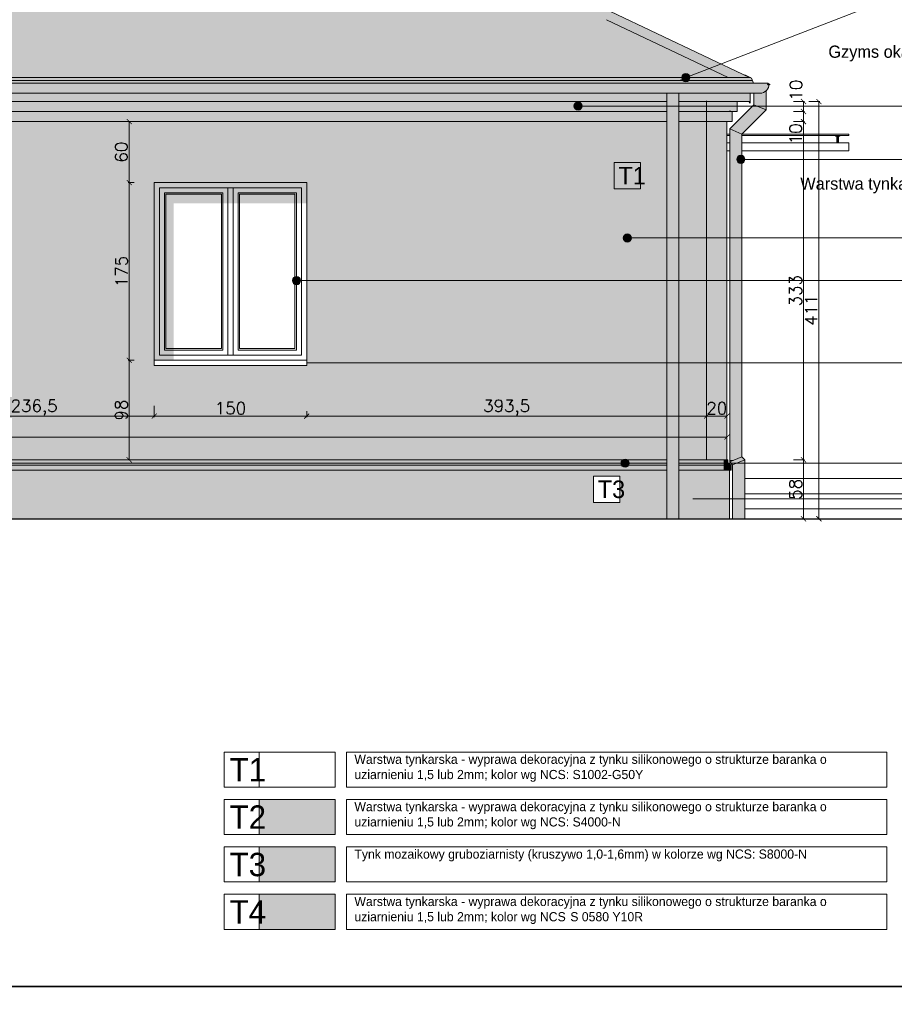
# Model space of a CAD drawing. Header units: millimetres. Extents: x -587 to 358276, y -26688 to 221215.
# Tile 46 of 256: x 4802 to 5663, y 7256 to 8225. Entities that reach past the tile are written whole.
import ezdxf
from ezdxf.lldxf.tags import DXFTag

# ---------------------------------------------------------------- set-up
doc = ezdxf.new("R2010")
doc.units = ezdxf.units.MM
doc.header["$MEASUREMENT"] = 0
doc.layers.add('a3', color=3, linetype='Continuous', lineweight=30, plot=False)
for name, color, linetype, lineweight in [('A_l.widokowa', 250, 'Continuous', 18), ('l. przekrojowa', 1, 'Continuous', 30), ('l.przerywana', 104, 'ICAD_ISO03W100', 5), ('l.widokowa', 140, 'Continuous', 15), ('l.wypełnien', 253, 'Continuous', 5), ('wymiarowanie', 176, 'Continuous', 9)]:
    doc.layers.add(name, color=color, linetype=linetype, lineweight=lineweight)
doc.styles.add('styl2', font='simplex.shx')
tags = doc.linetypes.add('ICAD_ISO03W100', pattern=[30, 12, -18]).pattern_tags.tags
tags[6:7] = [DXFTag(74, 4), DXFTag(75, 0), DXFTag(340, '0'), DXFTag(46, 1.0), DXFTag(50, 0.0), DXFTag(44, 0.0), DXFTag(45, 0.0)]
tags[4:5] = [DXFTag(74, 4), DXFTag(75, 0), DXFTag(340, '0'), DXFTag(46, 1.0), DXFTag(50, 0.0), DXFTag(44, 0.0), DXFTag(45, 0.0)]
doc.dimstyles.new('Skala 1-50', dxfattribs={"dimtxt": 12, "dimasz": 5, "dimexe": 1, "dimexo": 1, "dimgap": 1.5, "dimtad": 1, "dimdec": 1, "dimrnd": 0.5, "dimtxsty": 'styl2', "dimblk": 'ARCHTICK', "dimcen": 5, "dimadec": 0, "dimazin": 0, "dimtfac": 1, "dimtdec": 1, "dimtmove": 1, "dimatfit": 3, "dimldrblk": 'ARCHTICK', "dimfxl": 5, "dimfxlon": 1, "dimlwd": -1, "dimlwe": -1, "dimarcsym": 0})

# ---------------------------------------------------------------- blocks, each defined once
blk = doc.blocks.new('_ArchTick')
at = {"color": 0, "linetype": 'ByBlock', "const_width": 0.15}
blk.add_lwpolyline([(-0.5, -0.5), (0.5, 0.5)], dxfattribs=at)
blk = doc.blocks.new('*D4652')
at = {"layer": 'Defpoints', "color": 0}
for p in [(5530.31, 7792.03), (5532.92, 7734.03), (5573.82, 7734.03)]:
    blk.add_point(p, dxfattribs=at)
at = {"layer": 'wymiarowanie', "color": 0}
for p, q in [((5563.82, 7792.03), (5574.82, 7792.03)), ((5573.82, 7792.03), (5573.82, 7734.03)), ((5563.82, 7734.03), (5574.82, 7734.03))]:
    blk.add_line(p, q, dxfattribs=at)
at = {"layer": 'wymiarowanie', "color": 0, "xscale": 5, "yscale": 5, "zscale": 5}
for p, rotation in [((5573.82, 7792.03), 90), ((5573.82, 7734.03), 270)]:
    blk.add_blockref('_ArchTick', p, dxfattribs=dict(at, rotation=rotation))
at = {"layer": 'wymiarowanie', "color": 0, "insert": (5566.02, 7763.03), "char_height": 12, "attachment_point": 5, "rotation": 90, "style": 'styl2'}
blk.add_mtext('58', dxfattribs=at)
blk = doc.blocks.new('*D4653')
at = {"layer": 'Defpoints', "color": 0}
for p in [(5535.31, 8125.03), (5573.82, 8125.03), (5498.45, 7792.03)]:
    blk.add_point(p, dxfattribs=at)
at = {"layer": 'wymiarowanie', "color": 0}
for p, q in [((5563.82, 8125.03), (5574.82, 8125.03)), ((5573.82, 7792.03), (5573.82, 8125.03)), ((5563.82, 7792.03), (5574.82, 7792.03))]:
    blk.add_line(p, q, dxfattribs=at)
at = {"layer": 'wymiarowanie', "color": 0, "xscale": 5, "yscale": 5, "zscale": 5}
for p, rotation in [((5573.82, 8125.03), 90), ((5573.82, 7792.03), 270)]:
    blk.add_blockref('_ArchTick', p, dxfattribs=dict(at, rotation=rotation))
at = {"layer": 'wymiarowanie', "color": 0, "insert": (5566.02, 7958.53), "char_height": 12, "attachment_point": 5, "rotation": 90, "style": 'styl2'}
blk.add_mtext('333', dxfattribs=at)
blk = doc.blocks.new('*D4654')
at = {"layer": 'Defpoints', "color": 0}
for p in [(5540.31, 8135.03), (5573.82, 8135.03), (5535.31, 8125.03)]:
    blk.add_point(p, dxfattribs=at)
at = {"layer": 'wymiarowanie', "color": 0}
for p, q in [((5563.82, 8135.03), (5574.82, 8135.03)), ((5573.82, 8125.03), (5573.82, 8135.03)), ((5563.82, 8125.03), (5574.82, 8125.03))]:
    blk.add_line(p, q, dxfattribs=at)
at = {"layer": 'wymiarowanie', "color": 0, "xscale": 5, "yscale": 5, "zscale": 5}
for p, rotation in [((5573.82, 8135.03), 90), ((5573.82, 8125.03), 270)]:
    blk.add_blockref('_ArchTick', p, dxfattribs=dict(at, rotation=rotation))
at = {"layer": 'wymiarowanie', "color": 0, "insert": (5566.02, 8113.02), "char_height": 12, "attachment_point": 5, "rotation": 90, "style": 'styl2'}
blk.add_mtext('10', dxfattribs=at)
blk = doc.blocks.new('*D4655')
at = {"layer": 'Defpoints', "color": 0}
for p in [(5540.31, 8144.88), (5573.82, 8144.88), (5540.31, 8135.03)]:
    blk.add_point(p, dxfattribs=at)
at = {"layer": 'wymiarowanie', "color": 0}
for p, q in [((5563.82, 8144.88), (5574.82, 8144.88)), ((5573.82, 8135.03), (5573.82, 8144.88)), ((5563.82, 8135.03), (5574.82, 8135.03))]:
    blk.add_line(p, q, dxfattribs=at)
at = {"layer": 'wymiarowanie', "color": 0, "xscale": 5, "yscale": 5, "zscale": 5}
for p, rotation in [((5573.82, 8144.88), 90), ((5573.82, 8135.03), 270)]:
    blk.add_blockref('_ArchTick', p, dxfattribs=dict(at, rotation=rotation))
at = {"layer": 'wymiarowanie', "color": 0, "insert": (5566.4, 8156.1), "char_height": 12, "attachment_point": 5, "rotation": 90, "style": 'styl2'}
blk.add_mtext('10', dxfattribs=at)
blk = doc.blocks.new('*D4656')
at = {"layer": 'Defpoints', "color": 0}
for p in [(5563.82, 8144.88), (5563.82, 7734.03), (5589.01, 7734.03)]:
    blk.add_point(p, dxfattribs=at)
at = {"layer": 'wymiarowanie', "color": 0}
for p, q in [((5579.01, 8144.88), (5590.01, 8144.88)), ((5589.01, 8144.88), (5589.01, 7734.03)), ((5579.01, 7734.03), (5590.01, 7734.03))]:
    blk.add_line(p, q, dxfattribs=at)
at = {"layer": 'wymiarowanie', "color": 0, "xscale": 5, "yscale": 5, "zscale": 5}
for p, rotation in [((5589.01, 8144.88), 90), ((5589.01, 7734.03), 270)]:
    blk.add_blockref('_ArchTick', p, dxfattribs=dict(at, rotation=rotation))
at = {"layer": 'wymiarowanie', "color": 0, "insert": (5581.36, 7939.46), "char_height": 12, "attachment_point": 5, "rotation": 90, "style": 'styl2'}
blk.add_mtext('411', dxfattribs=at)
blk = doc.blocks.new('*D4669')
at = {"layer": 'Defpoints', "color": 0}
for p in [(4934.82, 7890.03), (4698.24, 7845.08), (4934.82, 7835.08)]:
    blk.add_point(p, dxfattribs=at)
at = {"layer": 'wymiarowanie', "color": 0}
for p, q in [((4698.24, 7844.08), (4698.24, 7834.08)), ((4934.82, 7845.08), (4934.82, 7834.08)), ((4698.24, 7835.08), (4934.82, 7835.08))]:
    blk.add_line(p, q, dxfattribs=at)
at = {"layer": 'wymiarowanie', "color": 0, "xscale": 5, "yscale": 5, "zscale": 5, "rotation": 180}
blk.add_blockref('_ArchTick', (4698.24, 7835.08), dxfattribs=at)
at = {"layer": 'wymiarowanie', "color": 0, "xscale": 5, "yscale": 5, "zscale": 5}
blk.add_blockref('_ArchTick', (4934.82, 7835.08), dxfattribs=at)
at = {"layer": 'wymiarowanie', "color": 0, "insert": (4816.53, 7843.43), "char_height": 12, "attachment_point": 5, "style": 'styl2'}
blk.add_mtext('236,5', dxfattribs=at)
blk = doc.blocks.new('*D4670')
at = {"layer": 'Defpoints', "color": 0}
for p in [(5478.45, 7867.81), (5498.45, 7867.81), (5498.45, 7835.08)]:
    blk.add_point(p, dxfattribs=at)
at = {"layer": 'wymiarowanie', "color": 0}
for p, q in [((5478.45, 7845.08), (5478.45, 7834.08)), ((5498.45, 7845.08), (5498.45, 7834.08)), ((5478.45, 7835.08), (5498.45, 7835.08))]:
    blk.add_line(p, q, dxfattribs=at)
at = {"layer": 'wymiarowanie', "color": 0, "xscale": 5, "yscale": 5, "zscale": 5, "rotation": 180}
blk.add_blockref('_ArchTick', (5478.45, 7835.08), dxfattribs=at)
at = {"layer": 'wymiarowanie', "color": 0, "xscale": 5, "yscale": 5, "zscale": 5}
blk.add_blockref('_ArchTick', (5498.45, 7835.08), dxfattribs=at)
at = {"layer": 'wymiarowanie', "color": 0, "insert": (5488.45, 7842.88), "char_height": 12, "attachment_point": 5, "style": 'styl2'}
blk.add_mtext('20', dxfattribs=at)
blk = doc.blocks.new('*D4671')
at = {"layer": 'Defpoints', "color": 0}
for p in [(3829.33, 7858.14), (5498.45, 7858.14), (5498.45, 7814.44)]:
    blk.add_point(p, dxfattribs=at)
at = {"layer": 'wymiarowanie', "color": 0}
for p, q in [((3829.33, 7824.44), (3829.33, 7813.44)), ((5498.45, 7824.44), (5498.45, 7813.44)), ((3829.33, 7814.44), (5498.45, 7814.44))]:
    blk.add_line(p, q, dxfattribs=at)
at = {"layer": 'wymiarowanie', "color": 0, "xscale": 5, "yscale": 5, "zscale": 5, "rotation": 180}
blk.add_blockref('_ArchTick', (3829.33, 7814.44), dxfattribs=at)
at = {"layer": 'wymiarowanie', "color": 0, "xscale": 5, "yscale": 5, "zscale": 5}
blk.add_blockref('_ArchTick', (5498.45, 7814.44), dxfattribs=at)
at = {"layer": 'wymiarowanie', "color": 0, "insert": (4663.89, 7822.24), "char_height": 12, "attachment_point": 5, "style": 'styl2'}
blk.add_mtext('1669', dxfattribs=at)
blk = doc.blocks.new('*D4702')
at = {"layer": 'Defpoints', "color": 0}
for p in [(4934.82, 7890.03), (5084.82, 7890.03), (5084.82, 7835.08)]:
    blk.add_point(p, dxfattribs=at)
at = {"layer": 'wymiarowanie', "color": 0}
for p, q in [((4934.82, 7840.08), (4934.82, 7834.08)), ((4934.82, 7835.08), (5084.82, 7835.08)), ((5084.82, 7840.08), (5084.82, 7834.08))]:
    blk.add_line(p, q, dxfattribs=at)
at = {"layer": 'wymiarowanie', "color": 0, "xscale": 5, "yscale": 5, "zscale": 5, "rotation": 180}
blk.add_blockref('_ArchTick', (4934.82, 7835.08), dxfattribs=at)
at = {"layer": 'wymiarowanie', "color": 0, "xscale": 5, "yscale": 5, "zscale": 5}
blk.add_blockref('_ArchTick', (5084.82, 7835.08), dxfattribs=at)
at = {"layer": 'wymiarowanie', "color": 0, "insert": (5009.82, 7842.88), "char_height": 12, "attachment_point": 5, "style": 'styl2'}
blk.add_mtext('150', dxfattribs=at)
blk = doc.blocks.new('*D4703')
at = {"layer": 'Defpoints', "color": 0}
for p in [(5084.82, 7890.03), (5478.45, 7867.81), (5478.45, 7835.08)]:
    blk.add_point(p, dxfattribs=at)
at = {"layer": 'wymiarowanie', "color": 0}
for p, q in [((5084.82, 7840.08), (5084.82, 7834.08)), ((5084.82, 7835.08), (5478.45, 7835.08)), ((5478.45, 7840.08), (5478.45, 7834.08))]:
    blk.add_line(p, q, dxfattribs=at)
at = {"layer": 'wymiarowanie', "color": 0, "xscale": 5, "yscale": 5, "zscale": 5, "rotation": 180}
blk.add_blockref('_ArchTick', (5084.82, 7835.08), dxfattribs=at)
at = {"layer": 'wymiarowanie', "color": 0, "xscale": 5, "yscale": 5, "zscale": 5}
blk.add_blockref('_ArchTick', (5478.45, 7835.08), dxfattribs=at)
at = {"layer": 'wymiarowanie', "color": 0, "insert": (5281.63, 7843.43), "char_height": 12, "attachment_point": 5, "style": 'styl2'}
blk.add_mtext('393,5', dxfattribs=at)
blk = doc.blocks.new('*D4704')
at = {"layer": 'Defpoints', "color": 0}
for p in [(4937.31, 8125.03), (4910.16, 8065.03), (4937.31, 8065.03)]:
    blk.add_point(p, dxfattribs=at)
at = {"layer": 'wymiarowanie', "color": 0}
for p, q in [((4915.16, 8125.03), (4909.16, 8125.03)), ((4910.16, 8125.03), (4910.16, 8065.03)), ((4915.16, 8065.03), (4909.16, 8065.03))]:
    blk.add_line(p, q, dxfattribs=at)
at = {"layer": 'wymiarowanie', "color": 0, "xscale": 5, "yscale": 5, "zscale": 5}
for p, rotation in [((4910.16, 8125.03), 90), ((4910.16, 8065.03), 270)]:
    blk.add_blockref('_ArchTick', p, dxfattribs=dict(at, rotation=rotation))
at = {"layer": 'wymiarowanie', "color": 0, "insert": (4902.36, 8095.03), "char_height": 12, "attachment_point": 5, "rotation": 90, "style": 'styl2'}
blk.add_mtext('60', dxfattribs=at)
blk = doc.blocks.new('*D4705')
at = {"layer": 'Defpoints', "color": 0}
for p in [(4937.31, 8065.03), (4910.16, 7890.03), (4934.82, 7890.03)]:
    blk.add_point(p, dxfattribs=at)
at = {"layer": 'wymiarowanie', "color": 0}
for p, q in [((4915.16, 8065.03), (4909.16, 8065.03)), ((4910.16, 8065.03), (4910.16, 7890.03)), ((4915.16, 7890.03), (4909.16, 7890.03))]:
    blk.add_line(p, q, dxfattribs=at)
at = {"layer": 'wymiarowanie', "color": 0, "xscale": 5, "yscale": 5, "zscale": 5}
for p, rotation in [((4910.16, 8065.03), 90), ((4910.16, 7890.03), 270)]:
    blk.add_blockref('_ArchTick', p, dxfattribs=dict(at, rotation=rotation))
at = {"layer": 'wymiarowanie', "color": 0, "insert": (4902.51, 7977.53), "char_height": 12, "attachment_point": 5, "rotation": 90, "style": 'styl2'}
blk.add_mtext('175', dxfattribs=at)
blk = doc.blocks.new('*D4706')
at = {"layer": 'Defpoints', "color": 0}
for p in [(4934.82, 7890.03), (4910.16, 7792.03), (4937.32, 7792.03)]:
    blk.add_point(p, dxfattribs=at)
at = {"layer": 'wymiarowanie', "color": 0}
for p, q in [((4915.16, 7890.03), (4909.16, 7890.03)), ((4910.16, 7890.03), (4910.16, 7792.03)), ((4915.16, 7792.03), (4909.16, 7792.03))]:
    blk.add_line(p, q, dxfattribs=at)
at = {"layer": 'wymiarowanie', "color": 0, "xscale": 5, "yscale": 5, "zscale": 5}
for p, rotation in [((4910.16, 7890.03), 90), ((4910.16, 7792.03), 270)]:
    blk.add_blockref('_ArchTick', p, dxfattribs=dict(at, rotation=rotation))
at = {"layer": 'wymiarowanie', "color": 0, "insert": (4902.36, 7841.03), "char_height": 12, "attachment_point": 5, "rotation": 90, "style": 'styl2'}
blk.add_mtext('98', dxfattribs=at)

msp = doc.modelspace()

# ---------------------------------------------------------------- hatches: boundary and pattern name
at = {"layer": 'l.wypełnien'}
msp.add_hatch(color=252, dxfattribs=at).paths.add_polyline_path([(3819.33, 8144.88), (3806.33, 8144.88), (3806.33, 8153.06), (3796.84, 8153.06, -0.414214), (3787.84, 8162.06), (3788.72, 8162.8), (3803.24, 8162.8), (3805.07, 8168), (3805.98, 8168.42), (3806.96, 8168.42), (3943.75, 8233.26), (4230.33, 8405.06), (4753.12, 8405.06), (4925.28, 8508.27), (5093.35, 8407.51), (5365.83, 8333.96), (5365.83, 8323.71), (5310.76, 8323.71), (5168.7, 8362.34), (5383.7, 8233.46), (5520.82, 8168.42), (5521.79, 8168.42), (5522.71, 8168), (5524.54, 8162.8), (5539.18, 8162.81, -0.499226), (5530.93, 8153.06), (5521.7, 8153.06), (5521.45, 8153.06), (5521.45, 8144.88)])
h = msp.add_hatch(dxfattribs=at)
h.set_pattern_fill('SPANTILE', scale=17, style=0)
h.set_pattern_definition([(274.9697, (167.9877, -2283.873), (-16.99985222, 204.000017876), [15.699024, -376.776457]), (180, (169.348, -2299.513), (-17, -17), [1.36, -15.64]), (0, (152.348, -2300.873), (17, 17), [4.76, -12.24]), (90, (157.108, -2300.873), (-17, 17), [1.7, -15.3]), (270, (167.988, -2299.173), (17, -17), [1.7, -15.3]), (0, (167.988, -2300.873), (17, 17), [1.36, -15.64]), (0, (152.348, -2299.513), (17, 17), [3.4, -13.6]), (85.0303, (155.7477, -2299.513), (16.99985222, 204.000017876), [15.699024, -376.776457]), (52.6961, (155.7477, -2298.663), (-220.999760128, -289.00018261), [4.488136, -444.32475]), (18.4349, (158.4677, -2295.093), (34.0000074, 16.9999729), [4.300694, -49.458015]), (341.5651, (162.5477, -2293.733), (-34.0000074, 16.9999729), [4.300694, -49.458015]), (307.3039, (166.6277, -2295.093), (220.999760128, -289.00018261), [4.488136, -444.32475]), (20.2249, (159.3177, -2296.283), (-186.999953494, -68.000141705), [3.442245, -340.781524]), (339.7751, (162.5477, -2295.093), (186.999953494, -68.000141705), [3.442245, -340.781524]), (307.4054, (165.7777, -2296.283), (170.000169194, -220.999871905), [3.638153, -360.177725]), (52.5946, (157.1077, -2299.173), (-170.000169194, -220.999871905), [3.638153, -360.177725])])
h.paths.add_polyline_path([(4161.67, 8353.4), (4232.82, 8396.06), (4755.61, 8396.06), (4925.28, 8497.78), (5371.06, 8230.54), (4161.67, 8230.54)])
h.paths.add_polyline_path([(4161.67, 8168.42), (4161.67, 8230.54), (5371.06, 8230.54), (5379.4, 8225.54), (5481.02, 8177.34), (5457.99, 8168.42)])
h.paths.add_polyline_path([(4161.67, 8230.54), (4161.67, 8353.4), (3956.72, 8230.54)])
h.paths.add_polyline_path([(3827.96, 8168.42), (3948.38, 8225.54), (3956.72, 8230.54), (4161.67, 8230.54), (4161.67, 8168.42)])
h = msp.add_hatch(color=252, dxfattribs=at)
h.paths.add_polyline_path([(5513.17, 7887.53), (5513.17, 8010.51), (5501.17, 8010.51), (5501.17, 7887.53)])
h.paths.add_polyline_path([(5513.17, 8010.51), (5513.17, 8087.91), (5513.17, 8112.86), (5501.17, 8117.83), (5501.17, 8010.51)])
h.paths.add_polyline_path([(5501.17, 7795.03), (5513.17, 7795.03), (5513.17, 7887.53), (5501.17, 7887.53)])
h.paths.add_polyline_path([(5501.17, 8117.83), (5513.17, 8112.86), (5536.93, 8136.63), (5524.93, 8141.6)])
h.paths.add_polyline_path([(5516.06, 7753.51), (5516.06, 7792), (5504.06, 7787.03), (5504.06, 7753.51)])
h.paths.add_polyline_path([(5504.06, 7734.03), (5516.06, 7734.03), (5516.06, 7753.51), (5504.06, 7753.51)])
h.paths.add_polyline_path([(5524.93, 8141.6), (5536.93, 8136.63), (5536.93, 8155.35, -0.184483), (5530.93, 8153.06), (5524.93, 8153.06)])
h.paths.add_polyline_path([(5504.06, 7787.03), (5516.06, 7792), (5513.17, 7794.89), (5501.17, 7789.92)])
h.paths.add_polyline_path([(5501.17, 7789.92), (5513.17, 7794.89), (5513.17, 7795.03), (5501.17, 7795.03)])
h = msp.add_hatch(color=254, dxfattribs=at)
h.paths.add_polyline_path([(4568.4, 8125.03), (5439.23, 8125.03), (5439.23, 8135.03), (4568.4, 8135.03), (4161.67, 8135.03), (4161.67, 8125.03)])
h.paths.add_polyline_path([(4161.67, 8144.88), (4568.4, 8144.88), (5439.23, 8144.88), (5439.23, 8140.41), (5355.98, 8140.41, 1), (5347.9, 8140.41, 1), (5355.98, 8140.41), (5439.23, 8140.41), (5439.23, 8135.03), (4568.4, 8135.03), (4161.67, 8135.03)])
h.paths.add_polyline_path([(5451.23, 8125.03), (5478.45, 8125.03), (5478.45, 8135.03), (5451.23, 8135.03)])
h.paths.add_polyline_path([(5498.45, 8125.03), (5503.45, 8125.03), (5503.45, 8135.03), (5478.45, 8135.03), (5478.45, 8125.03)])
h.paths.add_polyline_path([(5478.45, 8135.03), (5503.45, 8135.03), (5508.45, 8135.03), (5508.45, 8140.41), (5478.45, 8140.41)])
h.paths.add_polyline_path([(5451.23, 8135.03), (5478.45, 8135.03), (5478.45, 8140.41), (5451.23, 8140.41)])
h.paths.add_polyline_path([(5508.45, 8140.41), (5508.45, 8144.88), (5478.45, 8144.88), (5478.45, 8140.41)])
h.paths.add_polyline_path([(5478.45, 8140.41), (5478.45, 8144.88), (5451.23, 8144.88), (5451.23, 8140.41)])
h = msp.add_hatch(color=252, dxfattribs=at)
h.paths.add_polyline_path([(5439.23, 8010.51), (5451.23, 8010.51), (5451.23, 8125.03), (5451.23, 8135.03), (5451.23, 8140.41), (5439.23, 8140.41), (5439.23, 8135.03), (5439.23, 8125.03)])
h.paths.add_polyline_path([(5451.23, 7734.03), (5451.23, 7781.87), (5451.23, 7786.87), (5451.23, 7788.72), (5451.23, 7792.03), (5451.23, 7839.88), (5439.23, 7839.88), (5439.23, 7792.03), (5439.23, 7788.72), (5439.23, 7786.87), (5439.23, 7781.87), (5439.23, 7734.03)])
h.paths.add_polyline_path([(5439.23, 7887.53), (5451.23, 7887.53), (5451.23, 7968.53), (5439.23, 7968.53)])
h.paths.add_polyline_path([(5451.23, 7839.88), (5451.23, 7887.53), (5439.23, 7887.53), (5439.23, 7839.88)])
h.paths.add_polyline_path([(5451.23, 7968.53), (5451.23, 8010.51), (5439.23, 8010.51), (5439.23, 7968.53)])
h.paths.add_polyline_path([(5439.23, 8144.88), (5439.23, 8140.41), (5451.23, 8140.41), (5451.23, 8144.88), (5451.23, 8153.06), (5439.23, 8153.06)])
at = {"layer": 'l.wypełnien', "true_color": 0xfffff5}
h = msp.add_hatch(color=7, dxfattribs=at)
h.paths.add_polyline_path([(4161.67, 7792.03), (4161.67, 7865.13), (4703.64, 7865.13), (4703.64, 7870.03), (4703.64, 7971.07), (4934.82, 7971.07), (4934.82, 7890.03), (4934.82, 7885.03), (5084.82, 7885.03), (5084.82, 7890.03), (5084.82, 7971.07), (5439.23, 7971.07), (5439.23, 7792.03)])
h.paths.add_polyline_path([(4161.67, 8125.03), (4568.4, 8125.03), (5439.23, 8125.03), (5439.23, 7971.07), (5084.82, 7971.07), (5084.82, 8065.03), (4934.82, 8065.03), (4934.82, 7971.07), (4703.64, 7971.07), (4703.64, 8072.11), (4698.24, 8078.03), (4161.67, 8078.03)])
h.paths.add_polyline_path([(3888.55, 7971.07), (3961.74, 7971.07), (3961.74, 7870.03), (3967.82, 7865.13), (4161.67, 7865.13), (4161.67, 7792.03), (3888.55, 7792.03)])
h.paths.add_polyline_path([(3888.55, 7971.07), (3888.55, 8125.03), (4161.67, 8125.03), (4161.67, 8078.03), (3961.74, 8078.03), (3961.74, 7971.07)])
h.paths.add_polyline_path([(3849.33, 7792.03), (3876.55, 7792.03), (3876.55, 7971.07), (3849.33, 7971.07)])
h.paths.add_polyline_path([(5451.23, 7792.03), (5478.45, 7792.03), (5478.45, 7971.07), (5451.23, 7971.07)])
h.paths.add_polyline_path([(5478.45, 7971.07), (5478.45, 8125.03), (5451.23, 8125.03), (5451.23, 7971.07)])
h.paths.add_polyline_path([(3829.33, 7792.03), (3849.33, 7792.03), (3849.33, 7971.07), (3829.33, 7971.07)])
h.paths.add_polyline_path([(5478.45, 7792.03), (5498.45, 7792.03), (5498.45, 7971.07), (5478.45, 7971.07)])
h.paths.add_polyline_path([(5498.45, 7971.07), (5498.45, 8125.03), (5478.45, 8125.03), (5478.45, 7971.07)])
h.paths.add_polyline_path([(3876.55, 8028.36), (3876.55, 8125.03), (3849.33, 8125.03), (3849.33, 8028.36)])
h.paths.add_polyline_path([(3849.33, 8028.36), (3849.33, 8125.03), (3829.33, 8125.03), (3829.33, 8028.36)])
h.paths.add_polyline_path([(3849.33, 7971.07), (3876.55, 7971.07), (3876.55, 8028.36), (3849.33, 8028.36)])
h.paths.add_polyline_path([(3829.33, 7971.07), (3849.33, 7971.07), (3849.33, 8028.36), (3829.33, 8028.36)])
at = {"layer": 'l.wypełnien', "true_color": 0xc9c9c9}
h = msp.add_hatch(color=9, dxfattribs=at)
h.paths.add_polyline_path([(5607.45, 8104.28), (5607.45, 8110.78), (5606.7, 8110.78), (5606.7, 8104.28)])
h.paths.add_polyline_path([(5608.2, 8104.28), (5608.2, 8110.78), (5607.45, 8110.78), (5607.45, 8104.28)])
h.paths.add_polyline_path([(5607.45, 8110.78), (5608.2, 8110.78), (5609.45, 8110.78), (5609.45, 8111.28), (5607.45, 8111.28)])
h.paths.add_polyline_path([(5605.45, 8110.78), (5606.7, 8110.78), (5607.45, 8110.78), (5607.45, 8111.28), (5605.45, 8111.28)])
at = {"layer": 'l.wypełnien', "true_color": 0x303030}
msp.add_hatch(color=250, dxfattribs=at).paths.add_polyline_path([(4934.82, 7890.03), (4953.84, 7890.03), (4953.84, 8044.72), (5084.82, 8044.72), (5084.82, 8065.03), (4934.82, 8065.03)])
at = {"layer": 'l.wypełnien'}
h = msp.add_hatch(color=252, dxfattribs=at)
edge = h.paths.add_edge_path()
edge.add_line((3828.35, 7792.03), (5498.79, 7792.03))
h.paths.add_polyline_path([(3828.35, 7792.03), (5496.27, 7792.03), (5496.27, 7781.87), (3828.35, 7781.87)])
h = msp.add_hatch(color=252, dxfattribs=at)
h.paths.add_polyline_path([(5495.12, 7781.87), (5501.06, 7781.87), (5502.64, 7781.87), (5502.64, 7786.87), (5495.12, 7786.87)])
h.paths.add_polyline_path([(5495.12, 7788.72), (5499.43, 7788.72), (5499.43, 7792.03), (5498.45, 7792.03), (5495.12, 7792.03)])
h.paths.add_polyline_path([(5495.12, 7786.87), (5502.64, 7786.87), (5499.43, 7788.72), (5495.12, 7788.72)])
h.paths.add_polyline_path([(5501.17, 7789.92), (5506.28, 7792.03), (5501.17, 7792.03)])
h = msp.add_hatch(color=252, dxfattribs=at)
h.paths.add_polyline_path([(5501.06, 7734.03), (5501.06, 7753.51), (5501.06, 7781.87), (4161.67, 7781.87), (4161.67, 7734.03)])
h.paths.add_polyline_path([(5366.76, 7776.24), (5366.76, 7749.01), (5398.09, 7749.01), (5398.09, 7776.24)], flags=24)
h.paths.add_polyline_path([(5367.24, 7750.15), (5367.24, 7776.07), (5393.16, 7776.07), (5393.16, 7750.15)], flags=0)
h.paths.add_polyline_path([(3826.72, 7734.03), (4161.67, 7734.03), (4161.67, 7781.87), (3826.72, 7781.87), (3826.72, 7770.63)])
h = msp.add_hatch(dxfattribs=at)
h.set_pattern_fill('CONC', scale=17, style=0)
h.set_pattern_definition([(0, (168.498, -2289.993), (0, 17), [0, -17]), (0, (168.668, -2295.943), (0, 17), [0, -17]), (0, (169.178, -2286.763), (0, 17), [0, -17]), (338.1986, (160.3377, -2292.033), (51.0000046, -16.9999985), [1.83095, -89.716854]), (216.8699, (162.0377, -2292.713), (50.9999986, 34.0000021), [0.85, -84.15]), (130.6013, (161.3577, -2293.223), (85.00000716, -101.9999833), [1.567315, -155.164933]), (206.5651, (155.748, -2295.263), (-16.9999857, -17.0000223), [0.380137, -37.63302]), (326.3099, (155.4077, -2295.433), (33.9999925, -17.0000227), [0.612952, -60.681432]), (108.4349, (155.9177, -2295.773), (-16.9999729, 34.0000074), [0.53759, -53.221135]), (225, (166.628, -2296.963), (-4e-15, -17.000005), [0.721242, -23.32038]), (0, (166.118, -2297.473), (17, 17), [1.02, -15.98]), (135, (167.138, -2297.473), (-17.000005, 2e-15), [0.721242, -23.32038]), (251.5651, (164.5877, -2286.083), (16.9999729, 34.0000074), [0.53759, -53.221135]), (0, (164.418, -2286.593), (17, 17), [0.85, -16.15]), (143.1301, (165.2677, -2286.593), (-50.9999986, 34.0000021), [0.85, -84.15]), (213.6901, (155.5777, -2285.913), (33.9999925, 17.0000227), [0.612952, -60.681432]), (341.5651, (155.0677, -2286.253), (-34.0000074, 16.9999729), [1.075182, -52.683544]), (126.8699, (156.0877, -2286.593), (34.0000021, -50.9999986), [0.85, -84.15]), (0, (160.508, -2286.593), (0, 17), [0, -17]), (0, (155.918, -2291.013), (0, 17), [0, -17]), (0, (160.678, -2297.303), (0, 17), [0, -17]), (0, (165.268, -2292.033), (0, 17), [0, -17]), (0, (160.338, -2289.143), (0, 17), [0, -17]), (0, (156.598, -2288.633), (0, 17), [0, -17]), (0, (158.128, -2289.653), (0, 17), [0, -17]), (0, (157.448, -2293.733), (0, 17), [0, -17]), (0, (153.368, -2293.053), (0, 17), [0, -17]), (0, (153.538, -2289.143), (0, 17), [0, -17]), (0, (153.028, -2285.403), (0, 17), [0, -17]), (0, (158.298, -2284.723), (0, 17), [0, -17]), (0, (162.038, -2284.043), (0, 17), [0, -17]), (0, (167.988, -2284.723), (0, 17), [0, -17]), (0, (163.908, -2289.993), (0, 17), [0, -17]), (0, (162.208, -2286.933), (0, 17), [0, -17]), (0, (163.568, -2295.093), (0, 17), [0, -17]), (0, (158.468, -2295.943), (0, 17), [0, -17]), (0, (163.568, -2299.683), (0, 17), [0, -17]), (0, (157.958, -2298.663), (0, 17), [0, -17]), (0, (152.518, -2299.173), (0, 17), [0, -17]), (0, (154.558, -2300.023), (0, 17), [0, -17]), (0, (154.728, -2297.643), (0, 17), [0, -17]), (0, (166.118, -2300.363), (0, 17), [0, -17]), (0, (168.158, -2293.393), (0, 17), [0, -17]), (0, (167.308, -2288.293), (0, 17), [0, -17]), (0, (159.488, -2300.533), (0, 17), [0, -17])])
h.paths.add_polyline_path([(5501.06, 7734.03), (5501.06, 7753.51), (5501.06, 7781.87), (4161.67, 7781.87), (4161.67, 7734.03)])
h.paths.add_polyline_path([(5366.76, 7776.24), (5366.76, 7749.01), (5398.09, 7749.01), (5398.09, 7776.24)], flags=24)
h.paths.add_polyline_path([(5367.24, 7750.15), (5367.24, 7776.07), (5393.16, 7776.07), (5393.16, 7750.15)], flags=0)
h.paths.add_polyline_path([(3826.72, 7734.03), (4161.67, 7734.03), (4161.67, 7781.87), (3826.72, 7781.87), (3826.72, 7770.63)])
at = {"layer": 'l.wypełnien', "true_color": 0x444444}
msp.add_hatch(color=250, dxfattribs=at).paths.add_polyline_path([(5038.05, 7410.91), (5112.77, 7410.91), (5112.77, 7376.35), (5038.05, 7376.35)])
at = {"layer": 'wymiarowanie', "ltscale": 0.3}
for points in [[(5453.95, 8168.42, -1), (5462.02, 8168.42, -1)], [(5347.9, 8140.41, -1), (5355.98, 8140.41, -1)], [(5508.11, 8087.91, -1), (5516.19, 8087.91, -1)], [(5396.42, 8010.51, -1), (5404.49, 8010.51, -1)], [(5070.78, 7968.53, -1), (5078.86, 7968.53, -1)], [(5394.19, 7788.72, -1), (5402.26, 7788.72, -1)]]:
    msp.add_hatch(color=256, dxfattribs=at).paths.add_polyline_path(points)
at = {"layer": 'wymiarowanie'}
msp.add_hatch(color=254, dxfattribs=at).paths.add_polyline_path([(5038.05, 7457.58), (5112.77, 7457.58), (5112.77, 7423.02), (5038.05, 7423.02)])
at = {"layer": 'wymiarowanie', "true_color": 0xfccd20}
msp.add_hatch(color=40, dxfattribs=at).paths.add_polyline_path([(5038.05, 7364.23), (5112.77, 7364.23), (5112.77, 7329.67), (5038.05, 7329.67)])

# ---------------------------------------------------------------- linework, layer by layer
at = {"layer": 'a3'}
for points in [[(3612.56, 8758.5), (3612.56, 7273.5), (5712.56, 7273.5), (5712.56, 8758.5), (3612.56, 8758.5)], [(4161.67, 8758.5), (4161.67, 7273.5), (6261.67, 7273.5), (6261.67, 8758.5), (4161.67, 8758.5)], [(3612.56, 7273.5), (3612.56, 5788.5), (5712.56, 5788.5), (5712.56, 7273.5), (3612.56, 7273.5)], [(4161.67, 7273.5), (4161.67, 5788.5), (6261.67, 5788.5), (6261.67, 7273.5), (4161.67, 7273.5)]]:
    msp.add_lwpolyline(points, dxfattribs=at)
at = {"layer": 'A_l.widokowa', "color": 7}
for p, q in [((5606.7, 8104.28), (5606.7, 8110.78)), ((5608.2, 8104.28), (5608.2, 8110.78))]:
    msp.add_line(p, q, dxfattribs=at)
for points in [[(5501.17, 8112.78), (5498.45, 8112.78), (5498.45, 8111.28), (5501.17, 8111.28)], [(5498.45, 8112.78), (5498.45, 8112.78), (5498.45, 8111.28), (5498.45, 8111.28)], [(5513.17, 8111.28), (5618.45, 8111.28), (5618.45, 8112.78), (5513.17, 8112.78)], [(5501.17, 8104.28), (5498.45, 8104.28), (5498.45, 8096.28)], [(5498.45, 8104.28), (5498.45, 8104.28), (5498.45, 8096.28)], [(5498.45, 8096.28), (5501.17, 8096.28)], [(5498.45, 8096.28), (5498.45, 8096.28)], [(5513.17, 8096.28), (5618.45, 8096.28), (5618.45, 8104.28), (5513.17, 8104.28)], [(5516.06, 7788.72), (5688.45, 7788.72)], [(5516.06, 7773.72), (5686.45, 7773.72)], [(5516.06, 7758.72), (5686.45, 7758.72)], [(5516.06, 7743.72), (5686.45, 7743.72)]]:
    msp.add_lwpolyline(points, dxfattribs=at)
msp.add_lwpolyline([(5605.45, 8110.78), (5609.45, 8110.78), (5609.45, 8111.28), (5605.45, 8111.28)], close=True, dxfattribs=at)
at = {"layer": 'l. przekrojowa', "color": 7}
for p in [(3779.15, 7734.03), (5501.06, 7734.03)]:
    msp.add_line(p, (5702.33, 7734.03), dxfattribs=at)
at = {"layer": 'l.przerywana', "color": 7, "ltscale": 0.3}
for p, q in [((5478.45, 8145.53), (5478.45, 7792.03)), ((3888.55, 7792.03), (5439.23, 7792.03)), ((5451.23, 7792.03), (5478.45, 7792.03))]:
    msp.add_line(p, q, dxfattribs=at)
at = {"layer": 'l.widokowa', "color": 7, "ltscale": 0.3}
for p, q in [((5520.82, 8168.42), (5383.7, 8233.46)), ((5499.82, 8168.42), (5379.84, 8225.33)), ((5499.82, 8168.42), (5379.84, 8225.33)), ((5439.23, 7792.03), (3888.55, 7792.03)), ((5439.23, 7788.72), (3888.55, 7788.72)), ((5439.23, 7786.87), (3888.55, 7786.87)), ((5498.79, 7792.03), (5451.23, 7792.03)), ((5499.43, 7788.72), (5451.23, 7788.72)), ((5502.64, 7786.87), (5451.23, 7786.87)), ((5439.23, 7781.87), (3888.55, 7781.87)), ((5502.64, 7781.87), (5451.23, 7781.87))]:
    msp.add_line(p, q, dxfattribs=at)
at = {"layer": 'l.widokowa', "color": 7}
for p, q in [((5536.93, 8155.35), (5536.93, 8136.63)), ((5539.93, 8162.06), (5541.13, 8161.37)), ((5439.23, 8153.06), (5439.23, 7734.03)), ((5451.23, 8153.06), (5451.23, 7734.03)), ((5521.45, 8143.34), (5520.35, 8144.17)), ((5521.93, 8153.06), (5530.93, 8153.06)), ((5524.93, 8153.06), (5524.93, 8141.6)), ((4568.4, 8135.03), (5439.23, 8135.03)), ((5451.23, 8135.03), (5503.45, 8135.03)), ((5524.93, 8141.6), (5501.17, 8117.83)), ((5508.45, 8135.03), (5503.45, 8135.03)), ((5536.93, 8136.63), (5513.17, 8112.86)), ((5524.93, 8141.6), (5536.93, 8136.63)), ((4568.4, 8125.03), (5439.23, 8125.03)), ((5451.23, 8125.03), (5503.45, 8125.03)), ((5498.45, 8125.03), (5498.45, 7792.03)), ((5501.17, 8117.83), (5501.17, 7789.92)), ((5501.17, 8117.83), (5513.17, 8112.86)), ((5513.17, 8112.86), (5513.17, 7794.89)), ((5499.43, 7792.03), (5498.45, 7792.03)), ((5499.43, 7788.72), (5499.43, 7792.03)), ((5513.17, 7794.89), (5501.17, 7789.92)), ((5504.06, 7787.03), (5501.17, 7789.92)), ((5504.06, 7787.03), (5516.06, 7792)), ((5516.06, 7792), (5513.17, 7794.89)), ((5501.06, 7781.87), (5501.06, 7734.03))]:
    msp.add_line(p, q, dxfattribs=at)
for points in [[(3804.23, 8165.62), (5348.41, 8165.62)], [(3805.98, 8168.42), (5520.82, 8168.42)], [(3805.98, 8168.42), (5521.79, 8168.42)], [(5523.54, 8165.62), (3982.39, 8165.62)], [(5516.17, 8171.04), (5522.71, 8168), (5524.54, 8162.8)], [(3788.72, 8162.8), (5348.41, 8162.8)], [(5539.05, 8162.8), (3982.39, 8162.8)], [(3796.84, 8153.06), (5348.41, 8153.06)], [(5522.11, 8153.06), (3982.39, 8153.06)], [(5439.23, 8144.88), (4568.4, 8144.88)], [(5521.45, 8144.88), (5451.23, 8144.88)], [(5508.45, 8144.88), (5508.45, 8135.03)], [(5521.45, 8153.06), (5521.45, 8143.2)], [(5501.45, 8136.12), (5501.62, 8136.12), (5501.62, 8136.12)], [(5503.45, 8135.03), (5503.45, 8125.03)], [(5503.45, 8125.03), (5498.45, 8125.03), (5498.45, 8125.03)], [(5499.43, 7788.72), (5502.64, 7786.87), (5502.64, 7781.87), (5501.89, 7782.62)], [(5504.06, 7734.03), (5504.06, 7787.03)], [(5516.06, 7734.03), (5516.06, 7792)]]:
    msp.add_lwpolyline(points, dxfattribs=at)
for points in [[(4934.82, 8065.03), (5084.82, 8065.03), (5084.82, 7890.03), (4934.82, 7890.03)], [(4934.82, 7890.03), (5084.82, 7890.03), (5084.82, 7885.03), (4934.82, 7885.03)]]:
    msp.add_lwpolyline(points, close=True, dxfattribs=at)
msp.add_circle((5539.18, 8162.06), 0.75, dxfattribs=at)
msp.add_arc((5530.93, 8162.06), 9, 270, 0, dxfattribs=at)
at = {"layer": 'l.wypełnien', "color": 7}
for p, q in [((5007.32, 8060.03), (5007.32, 7895.03)), ((5012.32, 8060.03), (5012.32, 7895.03))]:
    msp.add_line(p, q, dxfattribs=at)
for points in [[(4939.82, 8060.03), (5007.32, 8060.03), (5007.32, 7895.03), (4939.82, 7895.03)], [(5079.82, 8060.03), (5012.32, 8060.03), (5012.32, 7895.03), (5079.82, 7895.03)], [(4944.82, 8055.03), (5002.32, 8055.03), (5002.32, 7900.03), (4944.82, 7900.03)], [(4946.32, 8053.53), (5000.82, 8053.53), (5000.82, 7901.53), (4946.32, 7901.53)], [(5074.82, 8055.03), (5017.32, 8055.03), (5017.32, 7900.03), (5074.82, 7900.03)], [(5073.32, 8053.53), (5018.82, 8053.53), (5018.82, 7901.53), (5073.32, 7901.53)]]:
    msp.add_lwpolyline(points, close=True, dxfattribs=at)
at = {"layer": 'wymiarowanie'}
for p, q in [((5452.96, 8166.47), (5676.83, 8253.16)), ((5351.94, 8140.41), (6194.74, 8140.41)), ((5512.15, 8087.91), (6194.74, 8087.91)), ((5400.45, 8010.51), (6194.74, 8010.51)), ((5074.82, 7968.53), (6194.74, 7968.53)), ((5084.82, 7887.53), (6194.74, 7887.53)), ((5369.13, 7788.72), (5439.23, 7788.72)), ((5451.23, 7788.72), (6194.74, 7788.72)), ((5465, 7753.51), (6194.74, 7753.51))]:
    msp.add_line(p, q, dxfattribs=at)
for points in [[(5387.57, 8084.89), (5413.49, 8084.89), (5413.49, 8058.97), (5387.57, 8058.97), (5387.57, 8084.89)], [(5367.24, 7776.07), (5393.16, 7776.07), (5393.16, 7750.15), (5367.24, 7750.15), (5367.24, 7776.07)], [(5003.49, 7504.26), (5038.05, 7504.26), (5038.05, 7469.7), (5003.49, 7469.7), (5003.49, 7504.26)], [(5003.49, 7457.58), (5038.05, 7457.58), (5038.05, 7423.02), (5003.49, 7423.02), (5003.49, 7457.58)], [(5003.49, 7410.91), (5038.05, 7410.91), (5038.05, 7376.35), (5003.49, 7376.35), (5003.49, 7410.91)], [(5003.49, 7364.23), (5038.05, 7364.23), (5038.05, 7329.67), (5003.49, 7329.67), (5003.49, 7364.23)]]:
    msp.add_lwpolyline(points, dxfattribs=at)
at = {"layer": 'wymiarowanie', "color": 7}
msp.add_lwpolyline([(4939.82, 8060.03), (5079.82, 8060.03), (5079.82, 7895.03), (4939.82, 7895.03)], close=True, dxfattribs=at)
at = {"layer": 'wymiarowanie'}
for points in [[(5038.05, 7504.26), (5112.77, 7504.26), (5112.77, 7469.7), (5038.05, 7469.7)], [(5123.97, 7504.26), (5655.73, 7504.26), (5655.73, 7469.7), (5123.97, 7469.7)], [(5038.05, 7457.58), (5112.77, 7457.58), (5112.77, 7423.02), (5038.05, 7423.02)], [(5123.97, 7457.58), (5655.73, 7457.58), (5655.73, 7423.02), (5123.97, 7423.02)], [(5038.05, 7410.91), (5112.77, 7410.91), (5112.77, 7376.35), (5038.05, 7376.35)], [(5123.97, 7410.91), (5655.73, 7410.91), (5655.73, 7376.35), (5123.97, 7376.35)], [(5038.05, 7364.23), (5112.77, 7364.23), (5112.77, 7329.67), (5038.05, 7329.67)], [(5123.97, 7364.23), (5655.73, 7364.23), (5655.73, 7329.67), (5123.97, 7329.67)]]:
    msp.add_lwpolyline(points, close=True, dxfattribs=at)
at = {"layer": 'wymiarowanie', "ltscale": 0.3}
for centre in [(5457.99, 8168.42), (5351.94, 8140.41), (5512.15, 8087.91), (5400.45, 8010.51), (5074.82, 7968.53), (5398.23, 7788.72)]:
    msp.add_circle(centre, 4.04, dxfattribs=at)

# ---------------------------------------------------------------- texts
at = {"layer": 'wymiarowanie', "attachment_point": 1}
for s, insert, char_height, width in [('\\pxqr;{\\fCentury Gothic|b0|i0|c238|p34;Gzyms okapowy: warstwa tynkarska - wyprawa dekoracyjna z tynku silikonowego o strukturze baranka o uziarnieniu 1,5 lub 2mm; kolor wg NCS:S4000-N\\Pgrubość styropianu 20 cm+5 cm + 5 cm\\P }', (5568.96, 8199.93), 12, 621.5287), ('{\\fCentury Gothic|b0|i0|c238|p34;T1}', (5391.63, 8080.52), 17.28, 25.92), ('\\pxqr;{\\fCentury Gothic|b0|i0|c238|p34;Warstwa tynkarska - wyprawa dekoracyjna z tynku silikonowego o strukturze baranka o uziarnieniu 1,5 lub 2mm; kolor wg NCS:S1002-G50Y\\Pgrubość styropianu 20cm\\P }', (5568.96, 8070.04), 12, 621.5287), ('{\\fCentury Gothic|b0|i0|c238|p34;T3}', (5371.3, 7771.7), 17.28, 25.92), ('{\\fCentury Gothic|b0|i0|c238|p34;T1}', (5008.91, 7498.43), 23.04, 34.56), ('\\pxql;{\\fCentury Gothic|b0|i0|c238|p34;Warstwa tynkarska - wyprawa dekoracyjna z tynku silikonowego o strukturze baranka o uziarnieniu 1,5 lub 2mm; kolor wg NCS: S1002-G50Y}', (5131.78, 7501.69), 9, 522.7593), ('\\pxql;{\\fCentury Gothic|b0|i0|c238|p34;Warstwa tynkarska - wyprawa dekoracyjna z tynku silikonowego o strukturze baranka o uziarnieniu 1,5 lub 2mm; kolor wg NCS: S4000-N}', (5131.78, 7455.02), 9, 522.7593), ('{\\fCentury Gothic|b0|i0|c238|p34;T2}', (5008.91, 7451.75), 23.04, 34.56), ('\\pxql;{\\fCentury Gothic|b0|i0|c238|p34;Tynk mozaikowy gruboziarnisty (kruszywo 1,0-1,6mm) w kolorze wg NCS: S8000-N}', (5131.78, 7408.34), 9, 522.7593), ('{\\fCentury Gothic|b0|i0|c238|p34;T3}', (5008.91, 7405.08), 23.04, 34.56), ('\\pxql;{\\fCentury Gothic|b0|i0|c238|p34;Warstwa tynkarska - wyprawa dekoracyjna z tynku silikonowego o strukturze baranka o uziarnieniu 1,5 lub 2mm; kolor wg NCS\\H1.333333x; \\H0.75x;S 0580 Y10R}', (5131.78, 7361.66), 9, 522.7593), ('{\\fCentury Gothic|b0|i0|c238|p34;T4}', (5008.91, 7358.4), 23.04, 34.56)]:
    msp.add_mtext(s, dxfattribs=dict(at, insert=insert, char_height=char_height, width=width))

# ---------------------------------------------------------------- dimensions: what is measured, and where the dimension line sits
at = {"layer": 'wymiarowanie'}
for base, p1, p2, picture, middle in [((5573.8226, 8144.8813), (5540.3113, 8135.0342), (5540.3113, 8144.8813), '*D4655', (5574.2047, 8156.1011)), ((5573.82, 8135.03), (5535.31, 8125.03), (5540.31, 8135.03), '*D4654', (5573.82, 8113.02))]:
    dim = msp.add_linear_dim(base=base, p1=p1, p2=p2, angle=90, dimstyle='Skala 1-50', override={"dimtmove": 1, "dimfxl": 10}, dxfattribs=at)
    dim.commit()
    dim.dimension.update_dxf_attribs({"geometry": picture, "text_midpoint": middle, "dimtype": 160})
for base, p1, p2, override, picture, middle in [((5589.0143, 7734.0318), (5563.8226, 8144.8813), (5563.8226, 7734.0318), {"dimtmove": 0, "dimfxl": 10}, '*D4656', (5581.3634, 7939.4566)), ((5573.82, 8125.03), (5498.45, 7792.03), (5535.31, 8125.03), {"dimtmove": 1, "dimfxl": 10}, '*D4653', (5566.02, 7958.53)), ((5573.82, 7734.03), (5530.31, 7792.03), (5532.92, 7734.03), {"dimtmove": 0, "dimfxl": 10}, '*D4652', (5566.02, 7763.03))]:
    dim = msp.add_linear_dim(base=base, p1=p1, p2=p2, angle=90, dimstyle='Skala 1-50', override=override, dxfattribs=at)
    dim.commit()
    dim.dimension.update_dxf_attribs({"geometry": picture, "text_midpoint": middle})
for base, p1, p2, picture, middle in [((4910.16, 8065.03), (4937.31, 8125.03), (4937.31, 8065.03), '*D4704', (4902.36, 8095.03)), ((4910.16, 7890.03), (4937.31, 8065.03), (4934.82, 7890.03), '*D4705', (4902.51, 7977.53)), ((4910.16, 7792.03), (4934.82, 7890.03), (4937.32, 7792.03), '*D4706', (4902.36, 7841.03))]:
    dim = msp.add_linear_dim(base=base, p1=p1, p2=p2, angle=90, dimstyle='Skala 1-50', dxfattribs=at)
    dim.commit()
    dim.dimension.update_dxf_attribs({"geometry": picture, "text_midpoint": middle})
for base, p1, p2, override, picture, middle in [((4934.82, 7835.08), (4698.24, 7845.08), (4934.82, 7890.03), {"dimtmove": 1, "dimfxl": 10}, '*D4669', (4816.53, 7843.43)), ((5498.45, 7814.44), (3829.33, 7858.14), (5498.45, 7858.14), {"dimtmove": 0, "dimfxl": 10}, '*D4671', (4663.89, 7822.24))]:
    dim = msp.add_linear_dim(base=base, p1=p1, p2=p2, dimstyle='Skala 1-50', override=override, dxfattribs=at)
    dim.commit()
    dim.dimension.update_dxf_attribs({"geometry": picture, "text_midpoint": middle})
for base, p1, p2, picture, middle in [((5084.82, 7835.08), (4934.82, 7890.03), (5084.82, 7890.03), '*D4702', (5009.82, 7842.88)), ((5478.45, 7835.08), (5084.82, 7890.03), (5478.45, 7867.81), '*D4703', (5281.63, 7843.43))]:
    dim = msp.add_linear_dim(base=base, p1=p1, p2=p2, dimstyle='Skala 1-50', dxfattribs=at)
    dim.commit()
    dim.dimension.update_dxf_attribs({"geometry": picture, "text_midpoint": middle})
dim = msp.add_linear_dim(base=(5498.45, 7835.08), p1=(5478.45, 7867.81), p2=(5498.45, 7867.81), dimstyle='Skala 1-50', override={"dimtmove": 1, "dimfxl": 10}, dxfattribs=at)
dim.commit()
dim.dimension.update_dxf_attribs({"geometry": '*D4670', "text_midpoint": (5488.45, 7835.08), "dimtype": 160})

doc.saveas('drawing.dxf')
